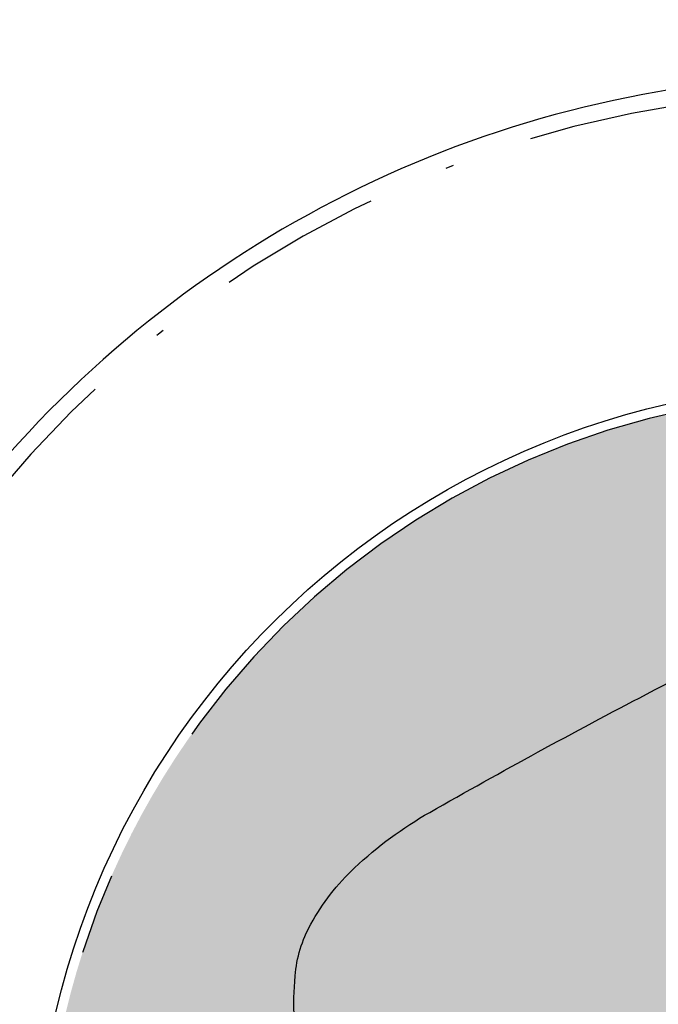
# Model space of a CAD drawing. Header units: metres. Extents: x 174282 to 175177, y 462028 to 462851.
# Tile 28 of 256: x 174504.78 to 174512.59, y 462474.92 to 462486.98. Entities that reach past the tile are written whole.
import ezdxf

# ---------------------------------------------------------------- set-up
doc = ezdxf.new("R2010")
doc.units = ezdxf.units.M
doc.linetypes.add('VH-GELEIDEBAND_50X200', pattern=[8, 4, -2, 0, -2])
doc.linetypes.add('VH-OPSLUITBAND_120X250', pattern=[26, 16, -4, 2, -4])
doc.layers.add('N-WE-GR-GRAS_BERM-NECTAR-ONDER-MAAIMES-V', color=7, linetype='Continuous', lineweight=25, true_color=0xc4ff8a)
for name, color, linetype, lineweight in [('N-WE-VH-KANTOPSLUITING_ACHTERKANTBAND-G', 50, 'Continuous', 25), ('N-WE-VH-KANTOPSLUITING_GELEIDEBAND_50-200X200-G', 210, 'VH-GELEIDEBAND_50X200', 25), ('N-WE-VH-KANTOPSLUITING_OPSLUITBAND_120X250-G', 152, 'VH-OPSLUITBAND_120X250', 25), ('N-WE-WH-RETENTIE_WADI_INSTEEK-G', 7, 'Continuous', 25), ('N-WE-WH-RETENTIE_WADI_TALUD-V', 93, 'Continuous', 18)]:
    doc.layers.add(name, color=color, linetype=linetype, lineweight=lineweight)

msp = doc.modelspace()

# ---------------------------------------------------------------- hatches: boundary and pattern name
at = {"layer": 'N-WE-GR-GRAS_BERM-NECTAR-ONDER-MAAIMES-V'}
h = msp.add_hatch(color=256, dxfattribs=at)
h.dxf.hatch_style = 1
edge = h.paths.add_edge_path()
edge.add_line((174506.8722647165, 462472.0706105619), (174508.3668453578, 462470.4544528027))
edge.add_arc((174509.1010275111, 462471.1334053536), 1.000000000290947, 222.7618457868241, 260.0650187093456)
edge.add_line((174508.9284969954, 462470.1484011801), (174512.0978710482, 462469.5932626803))
edge.add_arc((174512.0461118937, 462469.2977614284), 0.2999999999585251, -76.9944974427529, 80.06501873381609, ccw=False)
edge.add_line((174512.1136252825, 462469.0054568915), (174507.7738354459, 462468.0030984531))
edge.add_arc((174507.5487908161, 462468.9774469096), 1.000000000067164, 190.9805469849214, 283.00550256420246, ccw=False)
edge.add_line((174506.5670989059, 462468.7869712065), (174506.0143276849, 462471.6358964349))
edge.add_arc((174506.5051736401, 462471.7311342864), 0.5000000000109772, 42.76184579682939, 190.9805469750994, ccw=False)
edge = h.paths.add_edge_path()
edge.add_line((174516.6323216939, 462469.4060991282), (174516.8743805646, 462470.1935582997))
edge.add_arc((174512.8320123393, 462387.4683916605), 82.82387298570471, 87.20246491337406, 87.2996574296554)
edge.add_arc((174517.8342196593, 462493.5264657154), 23.35209958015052, 265.40037449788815, 267.29965747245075, ccw=False)
edge.add_arc((174520.256021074, 462523.6290876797), 53.5519832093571, 265.06542591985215, 265.4003745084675, ccw=False)
edge.add_arc((174846.8883331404, 466306.8042798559), 3850.801409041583, 265.025926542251, 265.0654258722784, ccw=False)
edge.add_arc((174528.7065299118, 462650.9168897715), 181.0940271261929, 264.5047835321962, 265.0259265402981, ccw=False)
edge.add_arc((174513.8844813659, 462496.8492070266), 26.3150104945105, 263.13763409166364, 264.5047836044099, ccw=False)
edge.add_arc((174510.8437332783, 462471.5826792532), 0.8661681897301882, 236.2616235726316, 263.1376340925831, ccw=False)
edge.add_arc((174513.4354846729, 462475.4632133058), 5.532614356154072, 225.7098442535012, 236.2616235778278, ccw=False)
edge.add_arc((174513.2492269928, 462475.2722823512), 5.265881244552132, 218.7885548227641, 225.7098442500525, ccw=False)
edge.add_arc((174513.2324586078, 462475.2588057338), 5.244368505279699, 211.853066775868, 218.788554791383, ccw=False)
edge.add_arc((174511.36997528, 462474.1016276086), 3.051674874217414, 198.605456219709, 211.8530667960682, ccw=False)
edge.add_arc((174515.8236667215, 462475.6009325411), 7.750960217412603, 190.3042534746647, 198.6054562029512, ccw=False)
edge.add_arc((174512.1443540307, 462474.9320059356), 4.011333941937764, 175.1960595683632, 190.3042534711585, ccw=False)
edge.add_arc((174509.727962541, 462475.135083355), 1.586423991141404, 151.0635013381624, 175.1960595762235, ccw=False)
edge.add_arc((174510.8083403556, 462474.5377844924), 2.820920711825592, 133.241151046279, 151.0635013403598, ccw=False)
edge.add_arc((174512.1754885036, 462473.084013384), 4.816552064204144, 119.62474567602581, 133.2411510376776, ccw=False)
edge.add_arc((174552.9861712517, 462401.3164084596), 87.3762331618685, 118.62901995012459, 119.6247456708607, ccw=False)
edge.add_arc((174552.1652429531, 462402.8202843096), 85.66288385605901, 117.6233853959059, 118.62901985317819, ccw=False)
edge.add_arc((174571.3684087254, 462366.1245031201), 127.079570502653, 116.75983376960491, 117.6233853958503, ccw=False)
edge.add_arc((174519.5907612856, 462468.8056224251), 12.0824529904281, 113.95899714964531, 116.75983360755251, ccw=False)
edge.add_arc((174516.4244501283, 462475.9309925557), 4.28524670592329, 101.61473334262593, 113.95899716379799, ccw=False)
edge.add_arc((174519.7939990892, 462459.5372331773), 21.02171009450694, 96.0499339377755, 101.614733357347, ccw=False)
edge.add_arc((174519.5539277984, 462461.8023674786), 18.7438892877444, 91.98342373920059, 96.04993393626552, ccw=False)
edge.add_arc((174518.7314112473, 462485.5531675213), 5.021148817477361, 271.9834237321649, 279.8448208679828)
edge.add_arc((174503.1143377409, 462575.5465944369), 96.35958471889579, 279.8448208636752, 280.4169174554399)
edge.add_arc((174540.0695630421, 462374.5277018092), 108.0279977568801, 99.87660013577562, 100.416916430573, ccw=False)
edge.add_arc((174611.1187082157, 461966.4505169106), 522.2440885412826, 99.73731108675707, 99.87660014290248, ccw=False)
edge.add_arc((174557.1765153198, 462280.7926736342), 203.3071799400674, 99.51406833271, 99.73731120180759, ccw=False)
edge.add_arc((174525.9196477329, 462467.2950228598), 14.20372138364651, 94.41916903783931, 99.51406832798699, ccw=False)
edge.add_arc((174523.6991719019, 462496.0270162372), 14.6139460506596, 274.4191675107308, 279.4420032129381)
edge.add_arc((174518.0917972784, 462529.744997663), 48.7950069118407, 279.4420032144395, 280.6924882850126)
edge.add_arc((174522.7069858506, 462505.3022377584), 23.92035159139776, 280.6924882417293, 282.4785291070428)
edge.add_arc((174451.6702421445, 462826.297490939), 352.6819240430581, 282.4785290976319, 282.6573535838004)
edge.add_arc((174442.5709106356, 462866.81499755), 394.2086163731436, 282.6573537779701, 282.826497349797)
edge.add_arc((174484.0982328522, 462684.4222808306), 207.1481405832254, 282.8264973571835, 283.1675408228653)
edge.add_arc((174549.36424484, 462405.4484203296), 79.35852105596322, 102.61653718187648, 103.16754094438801, ccw=False)
edge.add_arc((174536.0995987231, 462464.7106849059), 18.62988827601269, 100.51855342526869, 102.61653718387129, ccw=False)
edge.add_arc((174520.2521318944, 462550.0617107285), 68.17990272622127, 280.5185533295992, 281.6151866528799)
edge.add_arc((174529.2798685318, 462506.1411128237), 23.34109198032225, 281.6151866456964, 283.9213159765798)
edge.add_arc((174536.7510992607, 462475.9993623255), 7.712803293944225, 99.9089776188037, 103.92131585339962, ccw=False)
edge.add_arc((174536.9541835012, 462474.8368176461), 8.892953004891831, 95.72977556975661, 99.9089776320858, ccw=False)
edge.add_arc((174533.5703636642, 462508.5609757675), 25.00054309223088, 275.7297755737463, 278.2219567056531)
edge.add_arc((174452.811408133, 463067.4720194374), 589.7160144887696, 278.2219567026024, 278.35766803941)
edge.add_arc((174515.0832019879, 462643.6014603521), 161.2956284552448, 278.3576685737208, 278.617162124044)
edge.add_arc((174515.9002884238, 462638.2096520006), 155.8422599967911, 278.6171621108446, 278.9713485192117)
edge.add_arc((174471.0128064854, 462922.5382065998), 443.6922434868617, 278.9713485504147, 279.1812585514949)
edge.add_arc((174535.686807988, 462522.3995965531), 38.36073259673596, 279.181258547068, 281.0986766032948)
edge.add_arc((174551.361744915, 462442.4940039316), 43.06780895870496, 99.28908021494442, 101.09867606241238, ccw=False)
edge.add_arc((174546.4068064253, 462472.7882118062), 12.37105919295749, 94.85589775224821, 99.28908021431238, ccw=False)
edge.add_arc((174544.7179791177, 462492.6673146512), 7.579651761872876, 274.8558976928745, 280.5204158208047)
edge.add_arc((174542.3759099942, 462505.278907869), 20.40687169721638, 280.5204158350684, 281.9701242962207)
edge.add_arc((174560.3238618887, 462420.6234024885), 66.1303085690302, 101.16481882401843, 101.97012416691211, ccw=False)
edge.add_arc((174573.9254931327, 462351.7080823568), 136.3750643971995, 100.47464633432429, 101.16481882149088, ccw=False)
edge.add_arc((174550.0233902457, 462480.9915356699), 4.9006493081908, 96.83324317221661, 100.4746464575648, ccw=False)
edge.add_arc((174550.5535110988, 462476.5676416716), 9.356192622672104, 91.69007609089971, 96.83324316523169, ccw=False)
edge.add_arc((174548.5671122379, 462543.8896166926), 57.99508131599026, 271.6900760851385, 273.7552770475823)
edge.add_arc((174504.6026360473, 463213.7126150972), 729.2593544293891, 273.7552770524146, 273.8943373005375)
edge.add_arc((174593.483444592, 461908.0598701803), 579.415123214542, 93.73832729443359, 93.89433476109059, ccw=False)
edge.add_arc((174579.0645617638, 462128.7383778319), 358.2660605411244, 93.11394395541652, 93.73832729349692, ccw=False)
edge.add_arc((174563.3636545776, 462417.3465935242), 69.23107883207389, 91.69353773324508, 93.11394394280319, ccw=False)
edge.add_arc((174562.3027090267, 462453.2300565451), 33.3319350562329, 89.03198892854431, 91.69353773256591, ccw=False)
edge.add_arc((174563.9395463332, 462550.1038937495), 63.55572964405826, 269.0319889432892, 270.9593752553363)
edge.add_arc((174562.8608954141, 462614.5170299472), 127.9778966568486, 270.9593752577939, 271.8981626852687)
edge.add_arc((174568.7672830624, 462436.2987609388), 50.3382182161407, 90.40126084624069, 91.89816269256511, ccw=False)
edge.add_arc((174570.0045005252, 462259.6401584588), 227.0011530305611, 89.89034372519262, 90.40126084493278, ccw=False)
edge.add_arc((174568.6000855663, 461525.8294141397), 960.8132412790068, 89.64200531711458, 89.89034372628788, ccw=False)
edge.add_arc((174567.5439977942, 461356.8085171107), 1129.837437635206, 89.53169686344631, 89.64200531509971, ccw=False)
edge.add_arc((174572.9859090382, 462022.5986220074), 464.0250930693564, 89.35957101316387, 89.53169688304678, ccw=False)
edge.add_arc((174577.2754447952, 462406.3446177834), 80.25512369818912, 88.42972759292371, 89.3595710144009, ccw=False)
edge.add_arc((174573.2955571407, 462261.1636477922), 225.4906343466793, 87.8750011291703, 88.42972759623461, ccw=False)
edge.add_arc((174580.0172332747, 462442.3153081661), 44.21431215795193, 86.44544780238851, 87.87500112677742, ccw=False)
edge.add_arc((174574.2408281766, 462349.3249972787), 137.3838606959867, 85.6344749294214, 86.44544775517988, ccw=False)
edge.add_arc((174582.9310188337, 462463.1594963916), 23.21813640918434, 83.19624944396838, 85.63447493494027, ccw=False)
edge.add_arc((174582.7328930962, 462461.4988887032), 24.89052144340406, 80.84137178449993, 83.1962494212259, ccw=False)
edge.add_arc((174585.6971389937, 462479.8848044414), 6.267185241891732, 74.11938110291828, 80.84137180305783, ccw=False)
edge.add_arc((174583.6893214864, 462472.8272463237), 13.6047909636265, 69.5584469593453, 74.11938119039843, ccw=False)
edge.add_arc((174585.8145214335, 462478.5290763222), 7.519781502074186, 63.818857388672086, 69.55844697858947, ccw=False)
edge.add_arc((174587.010442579, 462480.9615296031), 4.809236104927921, 56.64012273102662, 63.81885740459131, ccw=False)
edge.add_arc((174587.6209485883, 462481.8888228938), 3.699015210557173, 48.37979345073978, 56.640122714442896, ccw=False)
edge.add_arc((174585.6381590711, 462479.6571390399), 6.68429025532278, 42.23730178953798, 48.37979356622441, ccw=False)
edge.add_arc((174585.3766498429, 462479.4197065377), 7.037505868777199, 35.48776158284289, 42.23730178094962, ccw=False)
edge.add_arc((174585.0814714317, 462479.2092529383), 7.400026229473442, 28.905810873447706, 35.48776158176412, ccw=False)
edge.add_arc((174586.1085273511, 462479.7763541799), 6.226805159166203, 22.920315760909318, 28.905810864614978, ccw=False)
edge.add_arc((174588.5977171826, 462480.8288693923), 3.524240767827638, 14.96144120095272, 22.92031566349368, ccw=False)
edge.add_arc((174588.3401823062, 462480.7600488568), 3.790812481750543, 5.522754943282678, 14.96144118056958, ccw=False)
edge.add_arc((174588.23407281, 462480.7497891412), 3.897416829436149, -3.785661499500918, 5.522754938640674, ccw=False)
edge.add_arc((174586.32457694, 462480.8761377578), 5.811088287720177, 352.11263659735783, 356.21433849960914, ccw=False)
edge.add_line((174592.0806908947, 462480.078704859), (174593.2823082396, 462480.0607259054))
edge.add_arc((174383.4057991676, 462483.2009481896), 209.9000001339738, 359.1427908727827, 360.7770402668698)
edge.add_line((174593.2864966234, 462486.0475060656), (174593.2528024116, 462488.5318274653))
edge.add_line((174593.2528024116, 462488.5318274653), (174552.0968838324, 462487.9736403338))
edge.add_line((174552.0968838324, 462487.9736403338), (174513.5146415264, 462482.3033498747))
edge.add_arc((174514.9512371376, 462472.5283515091), 9.87999999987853, 98.36069860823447, 195.4004041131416)
edge.add_line((174505.4259930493, 462469.9045898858), (174506.3446610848, 462466.5694784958))
edge.add_line((174506.3446610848, 462466.5694784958), (174516.6323216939, 462469.4060991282))
at = {"layer": 'N-WE-WH-RETENTIE_WADI_TALUD-V'}
h = msp.add_hatch(color=256, dxfattribs=at)
h.dxf.hatch_style = 1
edge = h.paths.add_edge_path()
edge.add_arc((174586.1650006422, 462470.4735571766), 7.609409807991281, 155.4164604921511, 161.0400398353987, ccw=False)
edge.add_arc((174581.4264330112, 462472.6413963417), 2.398502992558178, 145.3911460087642, 155.4164604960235, ccw=False)
edge.add_arc((174594.4403746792, 462463.6607108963), 18.21037792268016, 141.9558502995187, 145.3911460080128, ccw=False)
edge.add_arc((174583.459123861, 462472.2538392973), 4.266571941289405, 134.8552188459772, 141.9558503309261, ccw=False)
edge.add_arc((174585.283008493, 462470.4207137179), 6.852476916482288, 127.6340475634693, 134.8552188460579, ccw=False)
edge.add_arc((174584.0457389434, 462472.0253675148), 4.826211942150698, 119.0270993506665, 127.634047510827, ccw=False)
edge.add_arc((174586.4683344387, 462467.6597603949), 9.818956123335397, 113.6333108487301, 119.0270993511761, ccw=False)
edge.add_arc((174583.8326861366, 462473.682973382), 3.244327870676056, 104.2427828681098, 113.63331090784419, ccw=False)
edge.add_arc((174597.2986219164, 462420.6327163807), 57.9769615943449, 103.55346242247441, 104.2427828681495, ccw=False)
edge.add_arc((174566.7875656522, 462547.2000156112), 72.21599439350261, 283.5534637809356, 284.1710978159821)
edge.add_arc((174532.1713585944, 462684.2926927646), 213.6114820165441, 284.171097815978, 284.4096742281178)
edge.add_arc((174578.6979433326, 462503.210548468), 26.64767249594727, 284.4096738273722, 285.0851536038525)
edge.add_arc((174584.9039239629, 462480.186442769), 2.801841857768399, 285.0851536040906, 294.1868649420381)
edge.add_arc((174579.2400933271, 462492.7967684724), 16.62570860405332, 294.1868649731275, 297.92001008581)
edge.add_arc((174580.4802179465, 462490.4565573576), 13.97721900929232, 297.9200100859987, 299.8109110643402)
edge.add_arc((174561.5278725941, 462523.5346103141), 52.10003346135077, 299.8109107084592, 300.7902783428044)
edge.add_arc((174584.2752966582, 462485.3607262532), 7.662541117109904, 300.7902783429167, 305.3853346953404)
edge.add_arc((174585.1931986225, 462484.0684123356), 6.077416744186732, 305.3853346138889, 310.5453158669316)
edge.add_arc((174588.4267683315, 462480.2884465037), 1.103071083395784, 310.5453158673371, 337.7319006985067)
edge.add_arc((174587.6757168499, 462480.5959867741), 1.914649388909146, 337.7319006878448, 358.2842187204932)
edge.add_arc((174586.1324141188, 462480.6422163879), 3.45864436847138, 358.2842187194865, 366.8683829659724)
edge.add_arc((174588.1198947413, 462480.8816152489), 1.456797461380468, 6.868382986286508, 20.1121761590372)
edge.add_arc((174585.2697454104, 462479.8379218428), 4.492031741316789, 20.11217616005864, 25.21548726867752)
edge.add_arc((174586.4823680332, 462480.4089391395), 3.151690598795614, 25.21548732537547, 31.30893077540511)
edge.add_arc((174586.8470918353, 462480.6307725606), 2.724802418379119, 31.30893077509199, 37.85897592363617)
edge.add_arc((174586.8145186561, 462480.6054524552), 2.766059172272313, 37.85897613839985, 44.35993678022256)
edge.add_arc((174587.5693813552, 462481.3436353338), 1.710250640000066, 44.35993678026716, 61.3098683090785)
edge.add_arc((174587.1126689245, 462480.5090918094), 2.661591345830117, 61.30986830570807, 74.87917753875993)
edge.add_arc((174585.3327520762, 462473.9219457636), 9.484977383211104, 74.87917753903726, 79.55929187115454)
edge.add_arc((174586.1738586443, 462478.4865072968), 4.843567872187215, 79.5592918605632, 86.11029430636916)
edge.add_arc((174576.329571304, 462333.7019440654), 149.962414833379, 86.1102943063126, 86.50945881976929)
edge.add_arc((174591.3666409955, 462580.2237612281), 97.01758395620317, 266.0131886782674, 266.50945944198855, ccw=False)
edge.add_arc((174674.7257469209, 463776.2708638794), 1295.966045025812, 265.9445396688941, 266.013188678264, ccw=False)
edge.add_arc((174605.7426582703, 462803.3019211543), 320.5547317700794, 265.8065080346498, 265.9445401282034, ccw=False)
edge.add_arc((174584.3815477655, 462511.965892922), 28.43664197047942, 263.08792449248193, 265.80650803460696, ccw=False)
edge.add_arc((174578.686463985, 462464.9872753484), 18.88591595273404, 83.08792433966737, 86.42398110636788)
edge.add_arc((174577.8725367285, 462451.9632873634), 31.9353121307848, 86.42398110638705, 87.47281206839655)
edge.add_arc((174570.4210984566, 462283.1356985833), 200.9272606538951, 87.47281198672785, 87.8909470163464)
edge.add_arc((174575.3792333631, 462417.7704793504), 66.20121531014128, 87.89094701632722, 89.01892596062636)
edge.add_arc((174577.2712635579, 462528.2562801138), 44.30078443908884, 267.64002926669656, 269.0189259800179, ccw=False)
edge.add_arc((174576.0112721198, 462497.6832903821), 13.70184198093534, 263.02346618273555, 267.6400292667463, ccw=False)
edge.add_arc((174572.7764471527, 462471.2482531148), 12.93038075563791, 83.02346623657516, 87.77582924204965)
edge.add_arc((174571.6505988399, 462442.2603927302), 41.94009609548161, 87.77582924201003, 88.87500282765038)
edge.add_arc((174573.7849303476, 462550.9473147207), 66.76778026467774, 268.00384866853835, 268.8750029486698, ccw=False)
edge.add_arc((174572.5894715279, 462516.6477959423), 32.44743483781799, 265.94808319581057, 268.00384866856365, ccw=False)
edge.add_arc((174570.0093110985, 462480.2241029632), 4.067529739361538, 85.94808318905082, 91.75654418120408)
edge.add_arc((174570.5884220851, 462461.3403083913), 22.96020204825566, 91.7565441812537, 92.34001249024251)
edge.add_arc((174790.3253240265, 457084.0202723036), 5404.767990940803, 92.34001254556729, 92.37804152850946)
edge.add_arc((174652.234405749, 460409.2284354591), 2076.69370841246, 92.37804152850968, 92.41862114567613)
edge.add_arc((174541.4926145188, 463031.0809859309), 547.4965554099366, 272.33958903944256, 272.4186211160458, ccw=False)
edge.add_arc((174563.342258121, 462496.2877074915), 12.25711591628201, 267.21696621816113, 272.3395890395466, ccw=False)
edge.add_arc((174561.6071991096, 462460.5952323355), 23.47750612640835, 87.21696621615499, 90.91773015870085)
edge.add_arc((174561.8588761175, 462444.88386336), 39.19089075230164, 90.91773015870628, 92.96993454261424)
edge.add_arc((174558.2480218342, 462514.4818227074), 30.50067411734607, 270.6436380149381, 272.9699345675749, ccw=False)
edge.add_arc((174557.8718469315, 462547.9669916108), 63.9879559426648, 269.4424866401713, 270.64363801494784, ccw=False)
edge.add_arc((174556.5524991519, 462412.381581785), 71.60387285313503, 89.44248669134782, 90.5779621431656)
edge.add_arc((174557.1513717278, 462353.0148782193), 130.9735969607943, 90.57796214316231, 91.22799828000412)
edge.add_arc((174555.491399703, 462430.4537714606), 53.51691426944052, 91.22799828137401, 92.24491928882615)
edge.add_arc((174554.1522458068, 462464.6147318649), 19.32971565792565, 92.24491928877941, 93.7028758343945)
edge.add_arc((174560.6347187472, 462364.4490469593), 119.7049461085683, 93.70287584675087, 94.28873259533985)
edge.add_arc((174554.8253706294, 462441.9146491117), 42.02182025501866, 94.28873259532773, 96.14929625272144)
edge.add_arc((174551.8948045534, 462469.1151391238), 14.66391692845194, 96.14929627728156, 99.29916589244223)
edge.add_arc((174551.4379734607, 462471.9050950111), 11.83680736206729, 99.2991658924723, 102.3729442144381)
edge.add_arc((174554.7304195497, 462456.8964019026), 27.20238805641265, 102.3729442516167, 104.400425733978)
edge.add_arc((174553.4373979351, 462461.9322332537), 22.00320520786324, 104.4004257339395, 106.6437823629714)
edge.add_arc((174538.2697162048, 462512.6695662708), 30.95277208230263, 284.7523817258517, 286.6437820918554, ccw=False)
edge.add_arc((174542.8366837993, 462495.3259364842), 13.01792646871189, 279.5431033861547, 284.75238172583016, ccw=False)
edge.add_arc((174546.3428481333, 462474.4703195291), 8.130358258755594, 99.54310326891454, 106.1361122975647)
edge.add_arc((174547.3325595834, 462471.049477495), 11.69149416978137, 106.1361122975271, 110.1362434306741)
edge.add_arc((174550.1302520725, 462463.4193823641), 19.81832842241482, 110.1362434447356, 113.2083731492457)
edge.add_arc((174564.8497571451, 462429.0900602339), 57.17025190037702, 113.2083731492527, 114.0138421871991)
edge.add_arc((174566.1326288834, 462426.2105560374), 60.3226009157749, 114.0138423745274, 114.7979825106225)
edge.add_arc((174548.3086694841, 462464.7887059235), 17.82592837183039, 114.7979825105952, 118.0243886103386)
edge.add_arc((174533.0823056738, 462493.395948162), 14.58111505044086, 294.4569008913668, 298.0243890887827, ccw=False)
edge.add_arc((174535.0299682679, 462489.113659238), 9.876714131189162, 289.8637354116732, 294.45690089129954, ccw=False)
edge.add_arc((174535.5511341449, 462487.6711022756), 8.342900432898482, 284.86590859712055, 289.8637353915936, ccw=False)
edge.add_arc((174531.7293055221, 462502.0690609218), 23.23946336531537, 282.7008003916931, 284.86590859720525, ccw=False)
edge.add_arc((174533.2947905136, 462495.1229085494), 16.11908584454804, 280.1010368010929, 282.7008004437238, ccw=False)
edge.add_arc((174411.0859593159, 463181.1274689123), 712.9241197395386, 280.0072164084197, 280.1010368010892, ccw=False)
edge.add_arc((174606.7500395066, 462072.2777354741), 413.0564145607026, 100.0072095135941, 100.1304711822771)
edge.add_arc((174889.8764843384, 460487.6965015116), 2022.732863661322, 100.1304711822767, 100.1477207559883)
edge.add_arc((177011.4605740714, 448634.3996380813), 14064.40075404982, 100.1477333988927, 100.1542750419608)
edge.add_arc((174539.8470613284, 462434.23000684), 44.97881293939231, 100.1542750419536, 101.5515926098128)
edge.add_arc((174525.8072701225, 462502.9211212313), 25.13241963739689, 279.6822435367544, 281.55159316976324, ccw=False)
edge.add_arc((174529.3055720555, 462482.4169529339), 4.331962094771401, 271.50674923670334, 279.68224353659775, ccw=False)
edge.add_arc((174529.169979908, 462487.571803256), 9.48859540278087, 265.985276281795, 271.50674923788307, ccw=False)
edge.add_arc((174538.1402348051, 462615.3804296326), 137.6116239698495, 265.53674534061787, 265.9852762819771, ccw=False)
edge.add_arc((174507.6974529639, 462225.3705218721), 253.584606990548, 85.53674602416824, 85.86715941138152)
edge.add_arc((174460.221085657, 461568.3221621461), 912.3459844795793, 85.86715941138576, 85.98664023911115)
edge.add_arc((174523.5380983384, 462470.7736297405), 7.676047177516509, 85.98664014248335, 87.28926231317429)
edge.add_arc((174523.740703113, 462475.0528102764), 3.392072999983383, 87.28926231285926, 93.81720160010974)
edge.add_arc((174521.9701948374, 462501.5886159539), 23.20273255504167, 271.32238560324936, 273.8172016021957, ccw=False)
edge.add_arc((174521.4417295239, 462524.4816778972), 46.10189325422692, 269.68592804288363, 271.3223856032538, ccw=False)
edge.add_arc((174521.0411463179, 462451.4044874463), 26.97639511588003, 89.68592800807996, 91.82528194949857)
edge.add_arc((174520.4327111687, 462470.4968650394), 7.874325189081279, 91.82528194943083, 96.01584053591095)
edge.add_arc((174517.7787983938, 462495.6801815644), 17.44844488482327, 273.201043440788, 276.0158405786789, ccw=False)
edge.add_arc((174518.4502974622, 462483.6734640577), 5.422964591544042, 264.7866321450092, 273.20104344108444, ccw=False)
edge.add_arc((174517.6908503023, 462475.3500603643), 2.935014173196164, 84.78663215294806, 96.23303758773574)
edge.add_arc((174517.7258000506, 462475.0300611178), 3.256916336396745, 96.23303758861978, 101.8756504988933)
edge.add_arc((174522.3181010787, 462453.1920395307), 25.57257038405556, 101.8756506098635, 103.8886478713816)
edge.add_arc((174520.0200919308, 462462.4857596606), 15.99895665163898, 103.8886478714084, 106.4300887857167)
edge.add_arc((174518.8191665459, 462466.5582568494), 11.75308157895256, 106.4300887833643, 109.3953491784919)
edge.add_arc((174515.6962271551, 462475.4286220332), 2.349033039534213, 109.3953491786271, 120.7608617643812)
edge.add_arc((174518.3724600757, 462470.932219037), 7.581610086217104, 120.7608618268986, 127.0800418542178)
edge.add_arc((174515.4871146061, 462474.7500931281), 2.796071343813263, 127.0800418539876, 138.6493136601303)
edge.add_arc((174515.6393323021, 462474.6161278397), 2.99884443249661, 138.6493136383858, 149.8193117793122)
edge.add_arc((174514.423714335, 462475.3230859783), 1.592602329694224, 149.8193117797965, 169.480611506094)
edge.add_arc((174514.065568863, 462475.389589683), 1.228334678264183, 169.4806115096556, 191.9013067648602)
edge.add_arc((174514.7435142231, 462475.5324713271), 1.921173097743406, 191.9013067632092, 206.8142823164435)
edge.add_arc((174514.7234476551, 462475.5223286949), 1.898688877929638, 206.8142823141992, 221.8158024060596)
edge.add_arc((174516.6354494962, 462477.232804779), 4.464128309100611, 221.8158024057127, 227.441716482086)
edge.add_arc((174515.6891957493, 462476.2022566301), 3.065048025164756, 227.4417165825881, 234.2325415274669)
edge.add_arc((174516.2742088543, 462477.0143690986), 4.065931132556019, 234.2325415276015, 243.8829718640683)
edge.add_arc((174515.2168094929, 462474.8575711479), 1.663875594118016, 243.8829719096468, 258.9946363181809)
edge.add_arc((174515.8579485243, 462478.1542977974), 5.022367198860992, 258.9946363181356, 264.87581469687)
edge.add_arc((174516.3528737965, 462483.6735136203), 10.56372933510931, 264.8758146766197, 268.930058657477)
edge.add_arc((174516.7277391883, 462503.7453692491), 30.6390851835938, 268.9300586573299, 270.5204365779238)
edge.add_arc((174516.9750855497, 462476.5153217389), 3.407914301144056, 270.5204365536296, 275.2902937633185)
edge.add_arc((174516.6939840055, 462479.5510957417), 6.456675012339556, 275.290293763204, 279.5230502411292)
edge.add_arc((174513.2389146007, 462500.1468726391), 27.34024584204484, 279.523050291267, 281.579656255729)
edge.add_arc((174517.2935248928, 462480.3586833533), 7.140931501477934, 281.5796562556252, 286.185318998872)
edge.add_arc((174520.1607196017, 462470.480287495), 3.145151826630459, 99.24311274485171, 106.18531917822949, ccw=False)
edge.add_arc((174519.967354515, 462471.6684938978), 1.941314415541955, 91.09438136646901, 99.24311274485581, ccw=False)
edge.add_arc((174520.1870349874, 462460.1686328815), 13.44327350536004, 88.00001219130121, 91.09438133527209, ccw=False)
edge.add_arc((174520.2655507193, 462462.4170429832), 11.19349291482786, 83.8473285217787, 88.0000121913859, ccw=False)
edge.add_arc((174521.3715103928, 462472.6764993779), 0.8745979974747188, 68.95248382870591, 83.84732844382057, ccw=False)
edge.add_arc((174517.6239400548, 462462.9378924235), 11.30938351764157, 67.78199973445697, 68.95248382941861, ccw=False)
edge.add_arc((174406.1119670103, 462189.9313303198), 306.2119150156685, 67.55706091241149, 67.78200090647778, ccw=False)
edge.add_arc((174490.6516057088, 462394.6043648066), 84.76665867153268, 67.09192883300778, 67.55706091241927, ccw=False)
edge.add_arc((174539.3883629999, 462509.9350936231), 40.43896628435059, 247.0919242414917, 247.7653533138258)
edge.add_arc((174524.6705243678, 462473.9323785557), 1.544104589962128, 247.7653533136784, 264.1037979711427)
edge.add_arc((174525.2507213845, 462479.5504711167), 7.19207702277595, 264.1037979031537, 271.6540894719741)
edge.add_arc((174525.2582195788, 462479.2908143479), 6.932312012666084, 271.6540894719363, 278.4149288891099)
edge.add_arc((174525.8789854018, 462475.0945624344), 2.690392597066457, 278.4149289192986, 289.2774457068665)
edge.add_arc((174523.5070924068, 462481.8761823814), 9.87483728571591, 289.2774457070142, 294.0187769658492)
edge.add_arc((174523.6097082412, 462481.6459065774), 9.622732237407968, 294.0187769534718, 298.8218514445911)
edge.add_arc((174473.666431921, 462572.4103758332), 113.2206073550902, 298.8218514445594, 299.4170715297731)
edge.add_arc((174568.1265289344, 462404.8874515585), 79.09850268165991, 118.70494735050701, 119.41707620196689, ccw=False)
edge.add_arc((174613.2501937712, 462322.4842841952), 173.0475693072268, 118.43890829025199, 118.70494735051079, ccw=False)
edge.add_arc((174573.8397810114, 462395.2541607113), 90.2910858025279, 118.07060441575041, 118.43890810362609, ccw=False)
edge.add_arc((174534.2161137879, 462469.5544159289), 6.085605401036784, 113.0079949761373, 118.0706044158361, ccw=False)
edge.add_arc((174537.3272420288, 462462.2278995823), 14.04531398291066, 109.67618273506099, 113.00799480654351, ccw=False)
edge.add_arc((174534.3092215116, 462470.6679572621), 5.081887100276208, 103.78825903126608, 109.676182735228, ccw=False)
edge.add_arc((174537.2794133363, 462458.5647962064), 17.54417208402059, 100.62035185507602, 103.78825902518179, ccw=False)
edge.add_arc((174535.7009163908, 462466.9828815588), 8.979371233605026, 95.06602638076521, 100.62035185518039, ccw=False)
edge.add_arc((174535.2888981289, 462471.6305787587), 4.313447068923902, 87.04875933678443, 95.06602637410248, ccw=False)
edge.add_arc((174535.3699525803, 462473.202788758), 2.739149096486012, 78.53932116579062, 87.04875933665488, ccw=False)
edge.add_arc((174534.5905554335, 462469.3584267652), 6.661722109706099, 73.08575975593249, 78.5393211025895, ccw=False)
edge.add_arc((174534.5923067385, 462469.3641858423), 6.655702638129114, 65.3682437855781, 73.08575975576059, ccw=False)
edge.add_arc((174536.4655754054, 462473.4497752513), 2.16113076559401, 51.80322530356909, 65.36824376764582, ccw=False)
edge.add_arc((174534.0330313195, 462470.3582050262), 6.094968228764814, 44.94652838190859, 51.80322530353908, ccw=False)
edge.add_arc((174544.7957939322, 462481.1008975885), 9.111691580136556, 224.9465285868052, 230.5533313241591)
edge.add_arc((174609.8316810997, 462560.1455273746), 111.4724268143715, 230.5533313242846, 231.1984087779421)
edge.add_arc((174547.0233557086, 462482.032167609), 11.23978386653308, 231.198408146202, 233.2300028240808)
edge.add_arc((174548.9651987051, 462484.6307184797), 14.48373529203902, 233.2300028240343, 235.4826315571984)
edge.add_arc((174568.8130396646, 462513.4907604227), 49.50999418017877, 235.4826315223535, 236.7009579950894)
edge.add_arc((174556.2579382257, 462494.3767487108), 26.64132531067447, 236.7009579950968, 239.0630438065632)
edge.add_arc((174544.4117167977, 462474.6120968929), 3.598443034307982, 239.0630439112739, 245.4930804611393)
edge.add_arc((174545.8846530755, 462477.8431264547), 7.14937154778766, 245.4930804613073, 248.0655613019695)
edge.add_arc((174592.7344860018, 462594.1836349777), 132.5687511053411, 248.0655615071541, 248.6629144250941)
edge.add_arc((174568.1660132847, 462531.2890777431), 65.045901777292, 248.6629144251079, 249.3295918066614)
edge.add_arc((174546.4947730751, 462473.8481012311), 3.652836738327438, 249.3295925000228, 252.1431237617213)
edge.add_arc((174545.6742911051, 462471.3012878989), 0.9771221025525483, 252.143123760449, 267.8530619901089)
edge.add_arc((174545.8052874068, 462474.7955769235), 4.473865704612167, 267.8530619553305, 275.176952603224)
edge.add_arc((174543.3630345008, 462501.7515467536), 31.54024538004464, 275.1769526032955, 275.6951371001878)
edge.add_arc((174536.6115497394, 462569.4508432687), 99.57536348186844, 275.6951369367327, 275.9867721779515)
edge.add_arc((174546.3372851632, 462476.7106960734), 6.326637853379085, 275.9867721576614, 279.7172676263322)
edge.add_line((174547.4051358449, 462470.474828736), (174548.1803850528, 462467.6780261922))
edge.add_arc((174546.5194067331, 462474.7216052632), 7.236771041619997, 274.01475187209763, 283.2687701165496, ccw=False)
edge.add_arc((174546.8837621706, 462469.5302878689), 2.032683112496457, 256.5047113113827, 274.01475185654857, ccw=False)
edge.add_arc((174551.3422598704, 462488.1079968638), 21.13790421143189, 252.2772619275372, 256.5047113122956, ccw=False)
edge.add_arc((174546.7315038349, 462473.6803595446), 5.991426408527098, 244.33226459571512, 252.2772618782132, ccw=False)
edge.add_arc((174559.7256787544, 462500.7192157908), 35.99056521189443, 241.7750087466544, 244.3322645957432, ccw=False)
edge.add_arc((174548.6340212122, 462480.0550096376), 12.53775550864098, 237.4416357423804, 241.77500883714, ccw=False)
edge.add_arc((174562.9537491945, 462502.4820334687), 39.14651360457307, 235.35947514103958, 237.44163574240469, ccw=False)
edge.add_arc((174551.6985253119, 462486.1913208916), 19.34582217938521, 232.3974302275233, 235.3594751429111, ccw=False)
edge.add_arc((174546.1906757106, 462479.0398959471), 10.31923445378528, 227.0518271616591, 232.397430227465, ccw=False)
edge.add_arc((174534.9006329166, 462466.9108293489), 6.251200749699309, 47.05182788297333, 53.92158441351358)
edge.add_arc((174532.9651641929, 462464.2545378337), 9.537828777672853, 53.92158441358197, 57.23324184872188)
edge.add_arc((174526.2621146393, 462453.8401762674), 21.92289236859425, 57.23324186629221, 59.41741511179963)
edge.add_arc((174532.4532765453, 462464.3161252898), 9.754244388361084, 59.41741511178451, 62.8445649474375)
edge.add_arc((174533.5858567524, 462466.5241105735), 7.272725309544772, 62.84456512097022, 66.8137690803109)
edge.add_arc((174535.4414586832, 462470.8564293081), 2.559738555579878, 66.8137690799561, 77.32205315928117)
edge.add_arc((174533.1010541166, 462460.4525652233), 13.22359721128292, 77.32205318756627, 81.94015512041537)
edge.add_arc((174533.837530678, 462465.6534463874), 7.970830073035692, 81.94015512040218, 87.85313254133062)
edge.add_arc((174534.0238560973, 462470.6237874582), 2.996997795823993, 87.85313253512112, 97.50331431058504)
edge.add_arc((174534.086532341, 462470.1479268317), 3.476968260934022, 97.50331431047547, 109.5776031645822)
edge.add_arc((174536.7138045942, 462462.7605525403), 11.31762246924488, 109.5776031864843, 116.2614530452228)
edge.add_arc((174549.2552226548, 462437.3418827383), 39.66186247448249, 116.2614530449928, 118.0676046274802)
edge.add_arc((174532.3446230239, 462469.0557650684), 3.721095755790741, 118.0676046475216, 123.9666152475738)
edge.add_arc((174543.932805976, 462451.8539654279), 24.46206716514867, 123.9666152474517, 126.3476795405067)
edge.add_arc((174507.5562594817, 462501.2883592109), 36.91392507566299, 304.4094195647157, 306.3476796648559, ccw=False)
edge.add_arc((174488.2469939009, 462529.4788872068), 71.0834086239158, 303.9203169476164, 304.40941956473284, ccw=False)
edge.add_arc((174439.5809846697, 462601.8461013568), 158.2923195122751, 303.5925594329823, 303.92031756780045, ccw=False)
edge.add_arc((174521.365857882, 462478.715283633), 10.4749871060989, 297.8505549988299, 303.59255943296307, ccw=False)
edge.add_arc((174522.040207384, 462477.4389969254), 9.031500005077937, 291.66627116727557, 297.850554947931, ccw=False)
edge.add_arc((174524.2694551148, 462471.8275314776), 2.993446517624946, 279.76885893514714, 291.6662711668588, ccw=False)
edge.add_arc((174524.2250064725, 462472.0856981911), 3.255411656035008, 268.3618372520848, 279.76885889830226, ccw=False)
edge.add_arc((174524.3197764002, 462475.3994331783), 6.570501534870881, 260.8448331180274, 268.3618372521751, ccw=False)
edge.add_arc((174523.9250321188, 462472.9500660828), 4.089529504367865, 251.3125519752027, 260.8448331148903, ccw=False)
edge.add_arc((174560.4866034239, 462581.0445465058), 118.1998497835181, 250.9794204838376, 251.3125519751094, ccw=False)
edge.add_arc((174484.4311964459, 462360.4209835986), 115.1650606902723, 70.97943352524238, 71.31691920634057)
edge.add_arc((174425.2632697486, 462185.4467521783), 299.8724650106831, 71.31691920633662, 71.51177347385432)
edge.add_arc((174516.231291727, 462457.5072861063), 13.00644202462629, 71.5117725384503, 72.44740131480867)
edge.add_arc((174519.6313581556, 462468.2565004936), 1.732309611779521, 72.44740131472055, 83.87888189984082)
edge.add_arc((174515.6811404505, 462431.421877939), 38.77814120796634, 83.87888186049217, 86.29119261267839)
edge.add_arc((174512.8320155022, 462387.468457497), 82.82380707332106, 86.29119261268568, 87.29965746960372)
edge.add_arc((174517.8342196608, 462493.5264657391), 23.35209960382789, 265.4003744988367, 267.2996574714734, ccw=False)
edge.add_arc((174520.2560213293, 462523.6290907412), 53.55198628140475, 265.0654259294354, 265.4003744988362, ccw=False)
edge.add_arc((174846.8883403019, 466306.8043624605), 3850.801491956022, 265.02592654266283, 265.0654258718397, ccw=False)
edge.add_arc((174528.7065297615, 462650.9168881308), 181.0940254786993, 264.50478352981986, 265.02592654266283, ccw=False)
edge.add_arc((174513.8844813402, 462496.8492067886), 26.31501025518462, 263.1376340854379, 264.5047836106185, ccw=False)
edge.add_arc((174510.8437332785, 462471.5826792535), 0.8661681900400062, 236.2616235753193, 263.1376340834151, ccw=False)
edge.add_arc((174513.4354846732, 462475.4632133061), 5.532614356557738, 225.7098442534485, 236.26162357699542, ccw=False)
edge.add_arc((174513.2492269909, 462475.2722823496), 5.265881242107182, 218.7885548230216, 225.7098442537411, ccw=False)
edge.add_arc((174513.2324586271, 462475.2588057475), 5.244368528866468, 211.8530667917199, 218.7885547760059, ccw=False)
edge.add_arc((174511.3699752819, 462474.1016276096), 3.051674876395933, 198.605456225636, 211.8530667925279, ccw=False)
edge.add_arc((174515.8236667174, 462475.6009325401), 7.750960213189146, 190.3042534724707, 198.6054562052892, ccw=False)
edge.add_arc((174512.144354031, 462474.9320059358), 4.011333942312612, 175.1960595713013, 190.3042534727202, ccw=False)
edge.add_arc((174509.7279625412, 462475.135083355), 1.58642399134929, 151.0635013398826, 175.1960595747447, ccw=False)
edge.add_arc((174510.8083403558, 462474.5377844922), 2.820920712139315, 133.2411510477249, 151.06350133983, ccw=False)
edge.add_arc((174512.1754885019, 462473.0840133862), 4.816552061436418, 119.62474567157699, 133.2411510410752, ccw=False)
edge.add_arc((174552.986171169, 462401.3164086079), 87.37623299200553, 118.62901994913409, 119.62474567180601, ccw=False)
edge.add_arc((174552.1652428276, 462402.8202845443), 85.6628835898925, 117.62338539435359, 118.62901985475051, ccw=False)
edge.add_arc((174571.3684089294, 462366.1245027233), 127.0795709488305, 116.7598337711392, 117.62338539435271, ccw=False)
edge.add_arc((174519.5907612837, 462468.8056224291), 12.08245298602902, 113.95899714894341, 116.7598336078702, ccw=False)
edge.add_arc((174516.4244501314, 462475.930992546), 4.285246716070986, 101.61473335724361, 113.95899714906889, ccw=False)
edge.add_arc((174519.7939990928, 462459.5372331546), 21.02171011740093, 96.04993394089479, 101.61473335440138, ccw=False)
edge.add_arc((174519.5539277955, 462461.8023675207), 18.74388924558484, 91.98342373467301, 96.04993394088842, ccw=False)
edge.add_arc((174518.7314112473, 462485.5531675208), 5.021148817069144, 271.9834237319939, 279.8448208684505)
edge.add_arc((174503.1143374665, 462575.5465959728), 96.35958627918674, 279.844820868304, 280.4169174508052)
edge.add_arc((174540.0695638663, 462374.5276972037), 108.0280024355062, 99.87660014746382, 100.41691641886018, ccw=False)
edge.add_arc((174611.1187023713, 461966.4505507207), 522.2440542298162, 99.7373110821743, 99.87660014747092, ccw=False)
edge.add_arc((174557.1765146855, 462280.7926773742), 203.3071761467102, 99.51406833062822, 99.73731120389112, ccw=False)
edge.add_arc((174525.9196477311, 462467.2950228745), 14.20372136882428, 94.41916903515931, 99.5140683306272, ccw=False)
edge.add_arc((174523.6991718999, 462496.0270162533), 14.61394606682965, 274.4191675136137, 279.4420032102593)
edge.add_arc((174518.0917973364, 462529.744997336), 48.79500657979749, 279.4420032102, 280.6924882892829)
edge.add_arc((174522.7069858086, 462505.3022379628), 23.92035180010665, 280.6924882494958, 282.4785290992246)
edge.add_arc((174451.6702407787, 462826.2974970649), 352.6819303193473, 282.4785290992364, 282.6573535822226)
edge.add_arc((174442.5709142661, 462866.8149814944), 394.2085999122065, 282.6573537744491, 282.8264973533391)
edge.add_arc((174484.0982339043, 462684.422276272), 207.1481359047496, 282.8264973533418, 283.1675408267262)
edge.add_arc((174549.364244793, 462405.4484205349), 79.3585208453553, 102.61653718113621, 103.16754094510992, ccw=False)
edge.add_arc((174536.0995987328, 462464.7106848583), 18.62988832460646, 100.5185534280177, 102.61653718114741, ccw=False)
edge.add_arc((174520.252131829, 462550.061711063), 68.17990306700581, 280.5185533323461, 281.6151866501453)
edge.add_arc((174529.2798685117, 462506.1411129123), 23.34109207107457, 281.6151866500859, 283.9213159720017)
edge.add_arc((174536.7510992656, 462475.9993623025), 7.712803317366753, 99.90897762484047, 103.92131584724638, ccw=False)
edge.add_arc((174536.9541835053, 462474.8368176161), 8.89295303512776, 95.72977557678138, 99.90897762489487, ccw=False)
edge.add_arc((174533.5703636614, 462508.5609757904), 25.00054311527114, 275.7297755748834, 278.2219567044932)
edge.add_arc((174452.8114057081, 463067.4720360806), 589.7160313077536, 278.2219567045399, 278.357668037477)
edge.add_arc((174515.0832005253, 462643.6014701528), 161.2956383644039, 278.357668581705, 278.6171621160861)
edge.add_arc((174515.9002877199, 462638.2096565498), 155.8422646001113, 278.617162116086, 278.971348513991)
edge.add_arc((174471.0128060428, 462922.5382093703), 443.6922462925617, 278.9713485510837, 279.1812585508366)
edge.add_arc((174535.6868079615, 462522.3995967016), 38.36073274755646, 279.1812585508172, 281.0986765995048)
edge.add_arc((174551.3617448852, 462442.4940040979), 43.06780878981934, 99.28908021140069, 101.09867606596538, ccw=False)
edge.add_arc((174546.4068064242, 462472.7882118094), 12.37105918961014, 94.85589774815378, 99.28908021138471, ccw=False)
edge.add_arc((174544.7179791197, 462492.6673146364), 7.579651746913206, 274.8558976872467, 280.520415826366)
edge.add_arc((174542.3759100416, 462505.2789076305), 20.40687145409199, 280.520415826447, 281.9701243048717)
edge.add_arc((174560.3238617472, 462420.6234031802), 66.13030786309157, 101.16481881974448, 101.97012417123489, ccw=False)
edge.add_arc((174573.9254932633, 462351.7080816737), 136.3750650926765, 100.47464633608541, 101.1648188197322, ccw=False)
edge.add_arc((174550.0233902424, 462480.9915356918), 4.900649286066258, 96.83324316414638, 100.47464646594, ccw=False)
edge.add_arc((174550.5535110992, 462476.5676416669), 9.356192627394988, 91.69007609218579, 96.83324316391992, ccw=False)
edge.add_arc((174548.5671122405, 462543.8896166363), 57.99508125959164, 271.6900760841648, 273.7552770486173)
edge.add_arc((174504.6026387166, 463213.7125751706), 729.2593144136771, 273.7552770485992, 273.8943373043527)
edge.add_arc((174593.483443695, 461908.0598836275), 579.4151097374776, 93.73832729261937, 93.89433476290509, ccw=False)
edge.add_arc((174579.0645618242, 462128.7383768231), 358.2660615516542, 93.11394395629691, 93.73832729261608, ccw=False)
edge.add_arc((174563.3636545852, 462417.3465933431), 69.23107901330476, 91.69353773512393, 93.11394394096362, ccw=False)
edge.add_arc((174562.3027090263, 462453.2300566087), 33.33193499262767, 89.03198892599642, 91.69353773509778, ccw=False)
edge.add_arc((174563.9395463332, 462550.1038936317), 63.55572952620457, 269.031988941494, 270.9593752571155)
edge.add_arc((174562.8608954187, 462614.5170297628), 127.9778964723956, 270.9593752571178, 271.8981626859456)
edge.add_arc((174568.7672830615, 462436.2987609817), 50.33821817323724, 90.401260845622, 91.89816269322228, ccw=False)
edge.add_arc((174570.0045005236, 462259.6401590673), 227.0011524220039, 89.89034372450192, 90.40126084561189, ccw=False)
edge.add_arc((174568.6000855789, 461525.8294172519), 960.813238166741, 89.64200531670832, 89.89034372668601, ccw=False)
edge.add_arc((174567.5439980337, 461356.8085503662), 1129.837404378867, 89.53169686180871, 89.64200531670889, ccw=False)
edge.add_arc((174572.9859090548, 462022.5986237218), 464.0250913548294, 89.35957101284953, 89.53169688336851, ccw=False)
edge.add_arc((174577.2754447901, 462406.3446175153), 80.25512396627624, 88.4297275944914, 89.35957101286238, ccw=False)
edge.add_arc((174573.2955571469, 462261.1636479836), 225.4906341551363, 87.87500112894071, 88.42972759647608, ccw=False)
edge.add_arc((174580.0172332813, 462442.3153082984), 44.21431202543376, 86.44544780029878, 87.87500112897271, ccw=False)
edge.add_arc((174574.240828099, 462349.3249961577), 137.3838618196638, 85.63447493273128, 86.44544775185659, ccw=False)
edge.add_arc((174582.9310188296, 462463.1594963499), 23.21813645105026, 83.19624944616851, 85.63447493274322, ccw=False)
edge.add_arc((174582.7328931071, 462461.4988887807), 24.89052136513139, 80.84137178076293, 83.19624942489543, ccw=False)
edge.add_arc((174585.6971389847, 462479.8848044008), 6.267185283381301, 74.11938112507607, 80.84137178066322, ccw=False)
edge.add_arc((174583.6893214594, 462472.8272462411), 13.60479105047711, 69.5584469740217, 74.11938117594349, ccw=False)
edge.add_arc((174585.8145214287, 462478.529076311), 7.519781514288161, 63.818857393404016, 69.55844697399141, ccw=False)
edge.add_arc((174587.010442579, 462480.9615296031), 4.80923610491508, 56.64012273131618, 63.818857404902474, ccw=False)
edge.add_arc((174587.6209485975, 462481.8888229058), 3.699015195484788, 48.37979343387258, 56.64012273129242, ccw=False)
edge.add_arc((174585.6381590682, 462479.6571390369), 6.684290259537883, 42.237301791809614, 48.379793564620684, ccw=False)
edge.add_arc((174585.3766498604, 462479.4197065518), 7.037505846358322, 35.487761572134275, 42.23730179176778, ccw=False)
edge.add_arc((174585.0814714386, 462479.2092529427), 7.400026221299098, 28.905810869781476, 35.48776158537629, ccw=False)
edge.add_arc((174586.1085273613, 462479.7763541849), 6.226805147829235, 22.920315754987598, 28.905810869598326, ccw=False)
edge.add_arc((174588.5977171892, 462480.8288693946), 3.524240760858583, 14.961441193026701, 22.92031567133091, ccw=False)
edge.add_arc((174588.3401823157, 462480.7600488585), 3.790812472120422, 5.522754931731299, 14.961441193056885, ccw=False)
edge.add_arc((174588.2340728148, 462480.7497891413), 3.897416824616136, -3.7856615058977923, 5.522754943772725, ccw=False)
edge.add_arc((174586.3245769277, 462480.8761377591), 5.811088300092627, 351.9851772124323, 356.21433849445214, ccw=False)
edge.add_arc((174582.6097860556, 462481.3991976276), 9.562523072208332, 348.68863952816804, 351.9851772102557, ccw=False)
edge.add_arc((174586.0465358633, 462480.7117585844), 6.057694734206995, 341.9386004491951, 348.68863952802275, ccw=False)
edge.add_arc((174590.095938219, 462479.3912287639), 1.798415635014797, 329.53315397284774, 341.9386004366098, ccw=False)
edge.add_arc((174590.197598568, 462479.3314254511), 1.680469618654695, 316.7106197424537, 329.53315397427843, ccw=False)
edge.add_arc((174588.7049889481, 462480.7374673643), 3.731039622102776, 308.11504489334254, 316.7106197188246, ccw=False)
edge.add_arc((174580.9554932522, 462490.6154227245), 16.28606593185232, 304.429518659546, 308.1150448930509, ccw=False)
edge.add_arc((174586.2681304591, 462482.8650803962), 6.88968789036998, 298.76177715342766, 304.4295186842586, ccw=False)
edge.add_line((174589.5832344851, 462476.8253879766), (174588.0004807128, 462475.9566372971))
edge.add_line((174588.0004807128, 462475.9566372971), (174586.417727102, 462475.0878844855))
edge.add_arc((174591.044433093, 462466.6586422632), 9.615536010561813, 118.7618344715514, 122.0160295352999)
edge.add_arc((174597.0089805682, 462457.1193106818), 20.86607704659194, 122.0160295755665, 124.2249417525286)
edge.add_arc((174587.2087784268, 462471.5263756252), 3.441741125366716, 124.2249417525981, 132.6038581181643)
edge.add_arc((174593.1214326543, 462465.0972814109), 12.17631223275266, 132.6038581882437, 137.0557157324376)
edge.add_arc((174587.326483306, 462470.4906332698), 4.259893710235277, 137.0557157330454, 144.1575022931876)
edge.add_arc((174590.3917372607, 462468.2764443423), 8.041218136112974, 144.1575023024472, 149.3249397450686)
edge.add_arc((174584.2546148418, 462471.9167887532), 0.9056467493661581, 149.3249397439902, 163.9404778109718)
edge.add_arc((174587.0725583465, 462471.1055873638), 3.838026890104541, 163.9404778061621, 171.0254609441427)
edge.add_line((174583.2815175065, 462471.7043024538), (174578.9684328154, 462472.9459101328))

# ---------------------------------------------------------------- linework, layer by layer
at = {"layer": 'N-WE-VH-KANTOPSLUITING_ACHTERKANTBAND-G'}
msp.add_lwpolyline([(174506.2289698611, 462466.5376109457), (174505.3103018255, 462469.8727223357, -0.4506755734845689), (174513.4971929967, 462482.4220745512), (174552.0873039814, 462488.0935214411), (174597.0937255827, 462488.7039319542)], format="xyb", dxfattribs=at)
msp.add_arc((174514.9512371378, 462472.5283515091), 13.76999999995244, 98.36069860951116, 195.4004041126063, dxfattribs=at)
at = {"layer": 'N-WE-VH-KANTOPSLUITING_GELEIDEBAND_50-200X200-G', "ltscale": 0.5}
msp.add_arc((174514.9512371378, 462472.5283515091), 13.56999999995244, 98.36069860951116, 195.4004041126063, dxfattribs=at)
at = {"layer": 'N-WE-VH-KANTOPSLUITING_OPSLUITBAND_120X250-G', "ltscale": 0.5}
msp.add_lwpolyline([(174506.3446610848, 462466.5694784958), (174505.4259930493, 462469.9045898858, -0.4506755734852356), (174513.5146415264, 462482.3033498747), (174552.0968838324, 462487.9736403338), (174597.0953529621, 462488.5839429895)], format="xyb", dxfattribs=at)
at = {"layer": 'N-WE-WH-RETENTIE_WADI_INSTEEK-G', "flags": 128}
msp.add_lwpolyline([(174515.6495794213, 462470.2755910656, -0.0001723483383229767), (174513.0047809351, 462470.5048565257, -0.002273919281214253), (174511.3644863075, 462470.6551351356, -0.005965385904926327), (174510.7402394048, 462470.7227162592, -0.1178092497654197), (174510.3626621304, 462470.8623891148, -0.04607338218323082), (174509.5721026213, 462471.5028975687, -0.03020900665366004), (174509.1446667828, 462471.9734809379, -0.03027101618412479), (174508.7778696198, 462472.4911283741, -0.05786807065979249), (174508.4777869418, 462473.1279920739, -0.0362366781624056), (174508.1977158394, 462474.2144775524, -0.06601759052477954), (174508.1471114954, 462475.267940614, -0.1056890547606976), (174508.3395932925, 462475.9026586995, -0.07792180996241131), (174508.875810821, 462476.5927597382, -0.05948278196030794), (174509.7945832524, 462477.2709530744, -0.004344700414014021), (174511.1210296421, 462478.0100590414, -0.004387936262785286), (174512.4469870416, 462478.7188338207, -0.00376797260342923), (174514.1506163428, 462479.5940650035, -0.01222156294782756)], format="xyb", dxfattribs=at)

doc.saveas('drawing.dxf')
